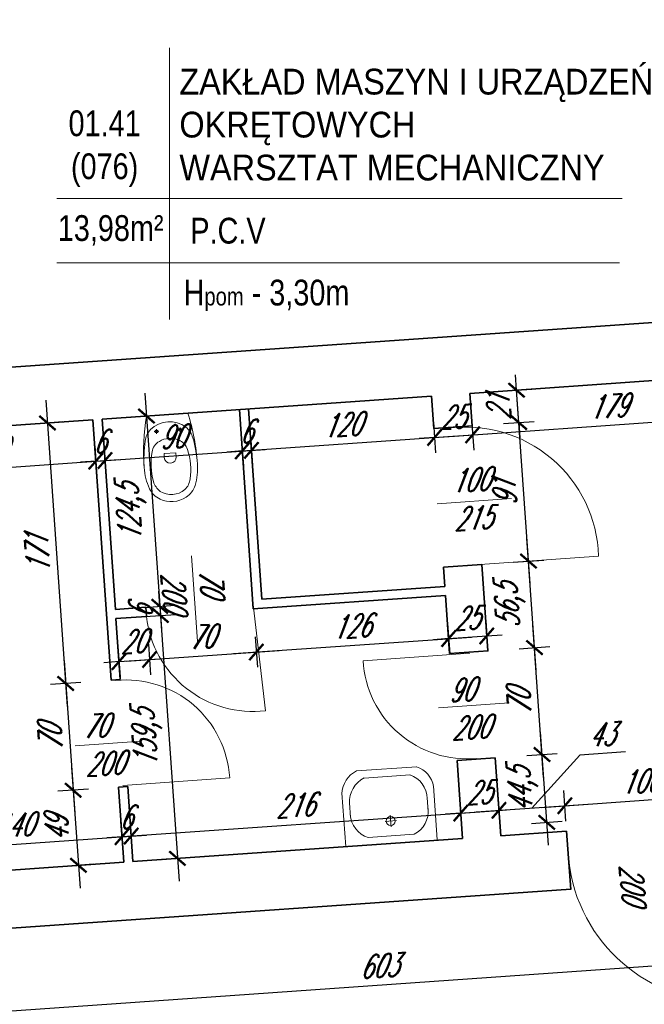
# Model space of a CAD drawing. Header units: millimetres. Extents: x 402 to 79005, y -7782 to 89952.
# Tile 202 of 256: x 22171 to 22580, y 37392 to 38036. Entities that reach past the tile are written whole.
import ezdxf

# ---------------------------------------------------------------- set-up
doc = ezdxf.new("R2010")
doc.units = ezdxf.units.MM
doc.header["$LTSCALE"] = 10
doc.layers.get('0').update_dxf_attribs({"lineweight": 0})
doc.layers.get('Defpoints').update_dxf_attribs({"color": 253})
for name, color, linetype, lineweight in [('01 parter - ściany', 253, 'Continuous', 35), ('03_drzwi', 253, 'Continuous', 15), ('05-01_wymiary', 253, 'Continuous', 5), ('07_wyposażenie', 253, 'Continuous', 5)]:
    doc.layers.add(name, color=color, linetype=linetype, lineweight=lineweight)
doc.layers.add('POWIERZCHNIE', color=253, linetype='Continuous')
doc.layers.get('POWIERZCHNIE').off()
doc.styles.add('ariel', font='ARIAL.TTF', dxfattribs={"width": 0.8})
doc.styles.add('ariel_wym', font='simplex.shx', dxfattribs={"width": 0.65, "oblique": 25})
doc.dimstyles.new('ariel 50', dxfattribs={"dimtxt": 15, "dimasz": 10, "dimexe": 10, "dimexo": 0, "dimgap": 5, "dimtad": 1, "dimdec": 1, "dimrnd": 0.5, "dimtxsty": 'ariel_wym', "dimblk": 'ARCHTICK', "dimcen": 2.5, "dimdle": 15, "dimazin": 0, "dimtfac": 1, "dimtdec": 1, "dimtix": 1, "dimtmove": 0, "dimatfit": 3, "dimldrblk": 'DOT', "dimfxl": 0, "dimarcsym": 0})
doc.dimstyles.new('ariel 50 wnętrze', dxfattribs={"dimtxt": 15, "dimasz": 10, "dimexe": 10, "dimexo": 0, "dimgap": 5, "dimtad": 1, "dimdec": 1, "dimrnd": 0.5, "dimtxsty": 'ariel_wym', "dimblk": 'ARCHTICK', "dimcen": 2.5, "dimdle": 15, "dimazin": 0, "dimtfac": 1, "dimtdec": 1, "dimtix": 1, "dimtmove": 0, "dimatfit": 3, "dimldrblk": 'DOT', "dimfxl": 0, "dimarcsym": 0})

# ---------------------------------------------------------------- blocks, each defined once
blk = doc.blocks.new('_ArchTick')
at = {"color": 0, "linetype": 'ByBlock', "const_width": 0.15}
blk.add_lwpolyline([(-0.5, -0.5), (0.5, 0.5)], dxfattribs=at)
blk = doc.blocks.new('*D84')
at = {"layer": '05-01_wymiary', "color": 0, "lineweight": -2}
for p, q in [((21457.46, 40095.08), (21766.67, 35673.22)), ((21498.41, 40082.9), (21448.53, 40079.41)), ((21805.52, 35690.97), (21755.65, 35687.48))]:
    blk.add_line(p, q, dxfattribs=at)
at = {"layer": 'Defpoints', "color": 0}
for p in [(21838.4, 40106.68), (22246.18, 35721.78), (21765.62, 35688.18)]:
    blk.add_point(p, dxfattribs=at)
at = {"layer": '05-01_wymiary', "color": 0, "lineweight": -2, "xscale": 10, "yscale": 10, "zscale": 10}
for p, rotation in [((21458.51, 40080.11), 94.00000000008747), ((21765.62, 35688.18), 274.0000000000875)]:
    blk.add_blockref('_ArchTick', p, dxfattribs=dict(at, rotation=rotation))
at = {"layer": '05-01_wymiary', "color": 0, "insert": (21598.17, 37883.17), "char_height": 15, "attachment_point": 5, "rotation": 94, "style": 'ariel_wym'}
blk.add_mtext('4402,5', dxfattribs=at)
blk = doc.blocks.new('_Dot')
at = {"color": 0, "linetype": 'ByBlock', "lineweight": -2}
blk.add_line((-0.5, 0), (-1, 0), dxfattribs=at)
at = {"color": 0, "linetype": 'ByBlock', "const_width": 0.5}
blk.add_lwpolyline([(-0.25, 0, 1), (0.25, 0, 1)], format="xyb", close=True, dxfattribs=at)
blk = doc.blocks.new('*D480')
at = {"layer": '05-01_wymiary', "color": 0, "lineweight": -2}
for p, q in [((22238.81, 37491.43), (22237.41, 37511.38)), ((22083.49, 37490.59), (22253.07, 37502.45)), ((22099.15, 37481.66), (22097.75, 37501.62))]:
    blk.add_line(p, q, dxfattribs=at)
at = {"layer": 'Defpoints', "color": 0}
for p in [(22238.11, 37501.41), (22239.27, 37484.79), (22099.61, 37475.02)]:
    blk.add_point(p, dxfattribs=at)
at = {"layer": '05-01_wymiary', "color": 0, "lineweight": -2, "xscale": 10, "yscale": 10, "zscale": 10}
for p, rotation in [((22238.11, 37501.41), 3.999999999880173), ((22098.45, 37491.64), 183.9999999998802)]:
    blk.add_blockref('_ArchTick', p, dxfattribs=dict(at, rotation=rotation))
at = {"layer": '05-01_wymiary', "color": 0, "insert": (22167.41, 37508.99), "char_height": 15, "attachment_point": 5, "rotation": 4, "style": 'ariel_wym'}
blk.add_mtext('140', dxfattribs=at)
blk = doc.blocks.new('*D481')
at = {"layer": '05-01_wymiary', "color": 0, "lineweight": -2}
for p, q in [((22244.79, 37491.85), (22243.4, 37511.8)), ((22238.81, 37491.43), (22237.41, 37511.38)), ((22238.11, 37501.41), (22228.13, 37500.71)), ((22238.11, 37501.41), (22244.1, 37501.83)), ((22244.1, 37501.83), (22254.07, 37502.52))]:
    blk.add_line(p, q, dxfattribs=at)
at = {"layer": 'Defpoints', "color": 0}
for p in [(22244.1, 37501.83), (22239.27, 37484.79), (22245.26, 37485.2)]:
    blk.add_point(p, dxfattribs=at)
at = {"layer": '05-01_wymiary', "color": 0, "lineweight": -2, "xscale": 10, "yscale": 10, "zscale": 10}
for p, rotation in [((22238.11, 37501.41), 3.99999999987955), ((22244.1, 37501.83), 183.9999999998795)]:
    blk.add_blockref('_ArchTick', p, dxfattribs=dict(at, rotation=rotation))
at = {"layer": '05-01_wymiary', "color": 0, "insert": (22240.23, 37514.09), "char_height": 15, "attachment_point": 5, "rotation": 4, "style": 'ariel_wym'}
blk.add_mtext('6', dxfattribs=at)
blk = doc.blocks.new('*D482')
at = {"layer": '05-01_wymiary', "color": 0, "lineweight": -2}
for p, q in [((22460.27, 37506.92), (22458.87, 37526.87)), ((22229.13, 37500.78), (22474.53, 37517.94)), ((22244.79, 37491.85), (22243.4, 37511.8))]:
    blk.add_line(p, q, dxfattribs=at)
at = {"layer": 'Defpoints', "color": 0}
for p in [(22459.57, 37516.89), (22460.73, 37500.27), (22245.26, 37485.2)]:
    blk.add_point(p, dxfattribs=at)
at = {"layer": '05-01_wymiary', "color": 0, "lineweight": -2, "xscale": 10, "yscale": 10, "zscale": 10}
for p, rotation in [((22459.57, 37516.89), 3.999999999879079), ((22244.1, 37501.83), 183.9999999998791)]:
    blk.add_blockref('_ArchTick', p, dxfattribs=dict(at, rotation=rotation))
at = {"layer": '05-01_wymiary', "color": 0, "insert": (22350.96, 37521.83), "char_height": 15, "attachment_point": 5, "rotation": 4, "style": 'ariel_wym'}
blk.add_mtext('216', dxfattribs=at)
blk = doc.blocks.new('*D483')
at = {"layer": '05-01_wymiary', "color": 0, "lineweight": -2}
for p, q in [((22460.27, 37506.92), (22458.87, 37526.87)), ((22485.21, 37508.66), (22483.81, 37528.61)), ((22459.57, 37516.89), (22484.51, 37518.64)), ((22484.51, 37518.64), (22494.48, 37519.33)), ((22459.57, 37516.89), (22449.59, 37516.19))]:
    blk.add_line(p, q, dxfattribs=at)
at = {"layer": 'Defpoints', "color": 0}
for p in [(22484.51, 37518.64), (22460.73, 37500.27), (22485.67, 37502.01)]:
    blk.add_point(p, dxfattribs=at)
at = {"layer": '05-01_wymiary', "color": 0, "lineweight": -2, "xscale": 10, "yscale": 10, "zscale": 10}
for p, rotation in [((22484.51, 37518.64), 183.999999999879), ((22459.57, 37516.89), 3.999999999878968)]:
    blk.add_blockref('_ArchTick', p, dxfattribs=dict(at, rotation=rotation))
at = {"layer": '05-01_wymiary', "color": 0, "insert": (22471.17, 37530.23), "char_height": 15, "attachment_point": 5, "rotation": 4, "style": 'ariel_wym'}
blk.add_mtext('25', dxfattribs=at)
blk = doc.blocks.new('*D484')
at = {"layer": '05-01_wymiary', "color": 0, "lineweight": -2}
for p, q in [((22567.23, 37556.89), (22537.32, 37554.8)), ((22537.32, 37554.8), (22506.05, 37520.14)), ((22528.3, 37511.67), (22526.9, 37531.63)), ((22485.21, 37508.66), (22483.81, 37528.61)), ((22469.54, 37517.59), (22542.56, 37522.7))]:
    blk.add_line(p, q, dxfattribs=at)
at = {"layer": 'Defpoints', "color": 0}
for p in [(22527.6, 37521.65), (22528.76, 37505.03), (22485.67, 37502.01)]:
    blk.add_point(p, dxfattribs=at)
at = {"layer": '05-01_wymiary', "color": 0, "lineweight": -2, "xscale": 10, "yscale": 10, "zscale": 10}
for p, rotation in [((22484.51, 37518.64), 183.9999999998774), ((22527.6, 37521.65), 3.999999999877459)]:
    blk.add_blockref('_ArchTick', p, dxfattribs=dict(at, rotation=rotation))
at = {"layer": '05-01_wymiary', "color": 0, "insert": (22551.41, 37568.31), "char_height": 15, "attachment_point": 5, "rotation": 4, "style": 'ariel_wym'}
blk.add_mtext('43', dxfattribs=at)
blk = doc.blocks.new('*D485')
at = {"layer": '05-01_wymiary', "color": 0, "lineweight": -2}
for p, q in [((22628.05, 37518.65), (22626.66, 37538.6)), ((22528.3, 37511.67), (22526.9, 37531.63)), ((22512.63, 37520.6), (22642.32, 37529.67))]:
    blk.add_line(p, q, dxfattribs=at)
at = {"layer": 'Defpoints', "color": 0}
for p in [(22627.35, 37528.63), (22628.52, 37512), (22528.76, 37505.03)]:
    blk.add_point(p, dxfattribs=at)
at = {"layer": '05-01_wymiary', "color": 0, "lineweight": -2, "xscale": 10, "yscale": 10, "zscale": 10}
for p, rotation in [((22627.35, 37528.63), 3.999999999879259), ((22527.6, 37521.65), 183.9999999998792)]:
    blk.add_blockref('_ArchTick', p, dxfattribs=dict(at, rotation=rotation))
at = {"layer": '05-01_wymiary', "color": 0, "insert": (22576.6, 37537.61), "char_height": 15, "attachment_point": 5, "rotation": 4, "style": 'ariel_wym'}
blk.add_mtext('100', dxfattribs=at)
blk = doc.blocks.new('*D517')
at = {"layer": '05-01_wymiary', "color": 0, "lineweight": -2}
for p, q in [((22188.3, 37786.97), (22202.3, 37586.67)), ((22199.32, 37772.7), (22179.37, 37771.3)), ((22211.23, 37602.33), (22191.28, 37600.94))]:
    blk.add_line(p, q, dxfattribs=at)
at = {"layer": 'Defpoints', "color": 0}
for p in [(22219.04, 37774.08), (22201.25, 37601.63), (22230.96, 37603.71)]:
    blk.add_point(p, dxfattribs=at)
at = {"layer": '05-01_wymiary', "color": 0, "lineweight": -2, "xscale": 10, "yscale": 10, "zscale": 10}
for p, rotation in [((22189.34, 37772), 94.00000000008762), ((22201.25, 37601.63), 274.0000000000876)]:
    blk.add_blockref('_ArchTick', p, dxfattribs=dict(at, rotation=rotation))
at = {"layer": '05-01_wymiary', "color": 0, "insert": (22182.83, 37685.95), "char_height": 15, "attachment_point": 5, "rotation": 94, "style": 'ariel_wym'}
blk.add_mtext('171', dxfattribs=at)
blk = doc.blocks.new('*D518')
at = {"layer": '05-01_wymiary', "color": 0, "lineweight": -2}
for p, q in [((22200.21, 37616.6), (22207.18, 37516.84)), ((22211.23, 37602.33), (22191.28, 37600.94)), ((22216.11, 37532.5), (22196.16, 37531.11))]:
    blk.add_line(p, q, dxfattribs=at)
at = {"layer": 'Defpoints', "color": 0}
for p in [(22230.96, 37603.71), (22206.14, 37531.8), (22235.84, 37533.88)]:
    blk.add_point(p, dxfattribs=at)
at = {"layer": '05-01_wymiary', "color": 0, "lineweight": -2, "xscale": 10, "yscale": 10, "zscale": 10}
for p, rotation in [((22201.25, 37601.63), 94.00000000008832), ((22206.14, 37531.8), 274.0000000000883)]:
    blk.add_blockref('_ArchTick', p, dxfattribs=dict(at, rotation=rotation))
at = {"layer": '05-01_wymiary', "color": 0, "insert": (22191.23, 37565.85), "char_height": 15, "attachment_point": 5, "rotation": 94, "style": 'ariel_wym'}
blk.add_mtext('70', dxfattribs=at)
blk = doc.blocks.new('*D519')
at = {"layer": '05-01_wymiary', "color": 0, "lineweight": -2}
for p, q in [((22205.09, 37546.77), (22210.62, 37467.74)), ((22216.11, 37532.5), (22196.16, 37531.11)), ((22219.55, 37483.41), (22199.6, 37482.01))]:
    blk.add_line(p, q, dxfattribs=at)
at = {"layer": 'Defpoints', "color": 0}
for p in [(22235.84, 37533.88), (22209.57, 37482.71), (22239.27, 37484.79)]:
    blk.add_point(p, dxfattribs=at)
at = {"layer": '05-01_wymiary', "color": 0, "lineweight": -2, "xscale": 10, "yscale": 10, "zscale": 10}
for p, rotation in [((22206.14, 37531.8), 94.00000000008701), ((22209.57, 37482.71), 274.000000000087)]:
    blk.add_blockref('_ArchTick', p, dxfattribs=dict(at, rotation=rotation))
at = {"layer": '05-01_wymiary', "color": 0, "insert": (22195.38, 37506.38), "char_height": 15, "attachment_point": 5, "rotation": 94, "style": 'ariel_wym'}
blk.add_mtext('49', dxfattribs=at)
blk = doc.blocks.new('*D520')
at = {"layer": '05-01_wymiary', "color": 0, "lineweight": -2}
for p, q in [((22253.02, 37791.49), (22263.81, 37637.13)), ((22244.09, 37775.83), (22264.04, 37777.23)), ((22252.79, 37651.39), (22272.74, 37652.79))]:
    blk.add_line(p, q, dxfattribs=at)
at = {"layer": 'Defpoints', "color": 0}
for p in [(22225.03, 37774.5), (22233.73, 37650.06), (22262.77, 37652.09)]:
    blk.add_point(p, dxfattribs=at)
at = {"layer": '05-01_wymiary', "color": 0, "lineweight": -2, "xscale": 10, "yscale": 10, "zscale": 10}
for p, rotation in [((22254.06, 37776.53), 94.00000000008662), ((22262.77, 37652.09), 274.0000000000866)]:
    blk.add_blockref('_ArchTick', p, dxfattribs=dict(at, rotation=rotation))
at = {"layer": '05-01_wymiary', "color": 0, "insert": (22244.52, 37713.34), "char_height": 15, "attachment_point": 5, "rotation": 94, "style": 'ariel_wym'}
blk.add_mtext('124,5', dxfattribs=at)
blk = doc.blocks.new('*D521')
at = {"layer": '05-01_wymiary', "color": 0, "lineweight": -2}
for p, q in [((22262.77, 37652.09), (22262.07, 37662.06)), ((22252.79, 37651.39), (22272.74, 37652.79)), ((22253.21, 37645.41), (22273.16, 37646.8)), ((22262.77, 37652.09), (22263.18, 37646.1)), ((22263.18, 37646.1), (22263.88, 37636.13))]:
    blk.add_line(p, q, dxfattribs=at)
at = {"layer": 'Defpoints', "color": 0}
for p in [(22233.73, 37650.06), (22234.15, 37644.07), (22263.18, 37646.1)]:
    blk.add_point(p, dxfattribs=at)
at = {"layer": '05-01_wymiary', "color": 0, "lineweight": -2, "xscale": 10, "yscale": 10, "zscale": 10}
for p, rotation in [((22262.77, 37652.09), 274.0000000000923), ((22263.18, 37646.1), 94.00000000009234)]:
    blk.add_blockref('_ArchTick', p, dxfattribs=dict(at, rotation=rotation))
at = {"layer": '05-01_wymiary', "color": 0, "insert": (22250.5, 37648.22), "char_height": 15, "attachment_point": 5, "rotation": 94, "style": 'ariel_wym'}
blk.add_mtext('6', dxfattribs=at)
blk = doc.blocks.new('*D522')
at = {"layer": '05-01_wymiary', "color": 0, "lineweight": -2}
for p, q in [((22262.14, 37661.07), (22275.34, 37472.27)), ((22253.21, 37645.41), (22273.16, 37646.8)), ((22264.32, 37486.54), (22284.27, 37487.93))]:
    blk.add_line(p, q, dxfattribs=at)
at = {"layer": 'Defpoints', "color": 0}
for p in [(22234.15, 37644.07), (22274.29, 37487.23), (22245.26, 37485.2)]:
    blk.add_point(p, dxfattribs=at)
at = {"layer": '05-01_wymiary', "color": 0, "lineweight": -2, "xscale": 10, "yscale": 10, "zscale": 10}
for p, rotation in [((22263.18, 37646.1), 94.0000000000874), ((22274.29, 37487.23), 274.0000000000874)]:
    blk.add_blockref('_ArchTick', p, dxfattribs=dict(at, rotation=rotation))
at = {"layer": '05-01_wymiary', "color": 0, "insert": (22254.84, 37565.7), "char_height": 15, "attachment_point": 5, "rotation": 94, "style": 'ariel_wym'}
blk.add_mtext('159,5', dxfattribs=at)
blk = doc.blocks.new('*D523')
at = {"layer": '05-01_wymiary', "color": 0, "lineweight": -2}
for p, q in [((22235.42, 37625.87), (22236.82, 37605.92)), ((22255.37, 37627.27), (22256.77, 37607.32)), ((22236.12, 37615.9), (22226.14, 37615.2)), ((22236.12, 37615.9), (22256.07, 37617.29)), ((22256.07, 37617.29), (22266.05, 37617.99))]:
    blk.add_line(p, q, dxfattribs=at)
at = {"layer": 'Defpoints', "color": 0}
for p in [(22234.15, 37644.07), (22254.1, 37645.47), (22256.07, 37617.29)]:
    blk.add_point(p, dxfattribs=at)
at = {"layer": '05-01_wymiary', "color": 0, "lineweight": -2, "xscale": 10, "yscale": 10, "zscale": 10}
for p, rotation in [((22236.12, 37615.9), 3.999999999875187), ((22256.07, 37617.29), 183.9999999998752)]:
    blk.add_blockref('_ArchTick', p, dxfattribs=dict(at, rotation=rotation))
at = {"layer": '05-01_wymiary', "color": 0, "insert": (22245.22, 37629.06), "char_height": 15, "attachment_point": 5, "rotation": 4, "style": 'ariel_wym'}
blk.add_mtext('20', dxfattribs=at)
blk = doc.blocks.new('*D524')
at = {"layer": '05-01_wymiary', "color": 0, "lineweight": -2}
for p, q in [((22325.2, 37632.15), (22326.6, 37612.2)), ((22241.11, 37616.25), (22340.86, 37623.22)), ((22255.37, 37627.27), (22256.77, 37607.32))]:
    blk.add_line(p, q, dxfattribs=at)
at = {"layer": 'Defpoints', "color": 0}
for p in [(22323.93, 37650.35), (22254.1, 37645.47), (22325.9, 37622.18)]:
    blk.add_point(p, dxfattribs=at)
at = {"layer": '05-01_wymiary', "color": 0, "lineweight": -2, "xscale": 10, "yscale": 10, "zscale": 10}
for p, rotation in [((22325.9, 37622.18), 3.999999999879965), ((22256.07, 37617.29), 183.9999999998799)]:
    blk.add_blockref('_ArchTick', p, dxfattribs=dict(at, rotation=rotation))
at = {"layer": '05-01_wymiary', "color": 0, "insert": (22290.11, 37632.2), "char_height": 15, "attachment_point": 5, "rotation": 4, "style": 'ariel_wym'}
blk.add_mtext('70', dxfattribs=at)
blk = doc.blocks.new('*D525')
at = {"layer": '05-01_wymiary', "color": 0, "lineweight": -2}
for p, q in [((22450.89, 37640.94), (22452.29, 37620.99)), ((22310.94, 37621.13), (22466.56, 37632.01)), ((22325.2, 37632.15), (22326.6, 37612.2))]:
    blk.add_line(p, q, dxfattribs=at)
at = {"layer": 'Defpoints', "color": 0}
for p in [(22449.62, 37659.14), (22323.93, 37650.35), (22451.59, 37630.97)]:
    blk.add_point(p, dxfattribs=at)
at = {"layer": '05-01_wymiary', "color": 0, "lineweight": -2, "xscale": 10, "yscale": 10, "zscale": 10}
for p, rotation in [((22451.59, 37630.97), 3.999999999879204), ((22325.9, 37622.18), 183.9999999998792)]:
    blk.add_blockref('_ArchTick', p, dxfattribs=dict(at, rotation=rotation))
at = {"layer": '05-01_wymiary', "color": 0, "insert": (22387.87, 37639.04), "char_height": 15, "attachment_point": 5, "rotation": 4, "style": 'ariel_wym'}
blk.add_mtext('126', dxfattribs=at)
blk = doc.blocks.new('*D526')
at = {"layer": '05-01_wymiary', "color": 0, "lineweight": -2}
for p, q in [((22450.89, 37640.94), (22452.29, 37620.99)), ((22475.83, 37642.68), (22477.23, 37622.73)), ((22451.59, 37630.97), (22441.62, 37630.27)), ((22451.59, 37630.97), (22476.53, 37632.71)), ((22476.53, 37632.71), (22486.51, 37633.41))]:
    blk.add_line(p, q, dxfattribs=at)
at = {"layer": 'Defpoints', "color": 0}
for p in [(22474.56, 37660.88), (22449.62, 37659.14), (22476.53, 37632.71)]:
    blk.add_point(p, dxfattribs=at)
at = {"layer": '05-01_wymiary', "color": 0, "lineweight": -2, "xscale": 10, "yscale": 10, "zscale": 10}
for p, rotation in [((22451.59, 37630.97), 3.999999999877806), ((22476.53, 37632.71), 183.9999999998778)]:
    blk.add_blockref('_ArchTick', p, dxfattribs=dict(at, rotation=rotation))
at = {"layer": '05-01_wymiary', "color": 0, "insert": (22463.19, 37644.31), "char_height": 15, "attachment_point": 5, "rotation": 4, "style": 'ariel_wym'}
blk.add_mtext('25', dxfattribs=at)
blk = doc.blocks.new('*D527')
at = {"layer": '05-01_wymiary', "color": 0, "lineweight": -2}
for p, q in [((22516.81, 37495.83), (22511.62, 37570.1)), ((22502.69, 37554.44), (22522.64, 37555.83)), ((22505.79, 37510.1), (22525.74, 37511.5))]:
    blk.add_line(p, q, dxfattribs=at)
at = {"layer": 'Defpoints', "color": 0}
for p in [(22482.11, 37553), (22512.66, 37555.13), (22485.21, 37508.66)]:
    blk.add_point(p, dxfattribs=at)
at = {"layer": '05-01_wymiary', "color": 0, "lineweight": -2, "xscale": 10, "yscale": 10, "zscale": 10}
for p, rotation in [((22512.66, 37555.13), 94.00000000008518), ((22515.76, 37510.8), 274.0000000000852)]:
    blk.add_blockref('_ArchTick', p, dxfattribs=dict(at, rotation=rotation))
at = {"layer": '05-01_wymiary', "color": 0, "insert": (22500.32, 37531.99), "char_height": 15, "attachment_point": 5, "rotation": 94, "style": 'ariel_wym'}
blk.add_mtext('44,5', dxfattribs=at)
blk = doc.blocks.new('*D528')
at = {"layer": '05-01_wymiary', "color": 0, "lineweight": -2}
for p, q in [((22513.71, 37540.17), (22506.73, 37640.06)), ((22497.8, 37624.39), (22517.75, 37625.79)), ((22502.69, 37554.44), (22522.64, 37555.83))]:
    blk.add_line(p, q, dxfattribs=at)
at = {"layer": 'Defpoints', "color": 0}
for p in [(22477.41, 37622.97), (22507.77, 37625.09), (22482.11, 37553)]:
    blk.add_point(p, dxfattribs=at)
at = {"layer": '05-01_wymiary', "color": 0, "lineweight": -2, "xscale": 10, "yscale": 10, "zscale": 10}
for p, rotation in [((22507.77, 37625.09), 94.00000000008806), ((22512.66, 37555.13), 274.0000000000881)]:
    blk.add_blockref('_ArchTick', p, dxfattribs=dict(at, rotation=rotation))
at = {"layer": '05-01_wymiary', "color": 0, "insert": (22497.75, 37589.24), "char_height": 15, "attachment_point": 5, "rotation": 94, "style": 'ariel_wym'}
blk.add_mtext('70', dxfattribs=at)
blk = doc.blocks.new('*D529')
at = {"layer": '05-01_wymiary', "color": 0, "lineweight": -2}
for p, q in [((22508.82, 37610.13), (22502.77, 37696.64)), ((22493.84, 37680.98), (22513.79, 37682.37)), ((22497.8, 37624.39), (22517.75, 37625.79))]:
    blk.add_line(p, q, dxfattribs=at)
at = {"layer": 'Defpoints', "color": 0}
for p in [(22473.26, 37679.54), (22503.81, 37681.68), (22477.41, 37622.97)]:
    blk.add_point(p, dxfattribs=at)
at = {"layer": '05-01_wymiary', "color": 0, "lineweight": -2, "xscale": 10, "yscale": 10, "zscale": 10}
for p, rotation in [((22503.81, 37681.68), 94.0000000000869), ((22507.77, 37625.09), 274.0000000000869)]:
    blk.add_blockref('_ArchTick', p, dxfattribs=dict(at, rotation=rotation))
at = {"layer": '05-01_wymiary', "color": 0, "insert": (22491.9, 37652.41), "char_height": 15, "attachment_point": 5, "rotation": 94, "style": 'ariel_wym'}
blk.add_mtext('56,5', dxfattribs=at)
blk = doc.blocks.new('*D530')
at = {"layer": '05-01_wymiary', "color": 0, "lineweight": -2}
for p, q in [((22504.86, 37666.71), (22496.43, 37787.26)), ((22487.5, 37771.6), (22507.45, 37773)), ((22493.84, 37680.98), (22513.79, 37682.37))]:
    blk.add_line(p, q, dxfattribs=at)
at = {"layer": 'Defpoints', "color": 0}
for p in [(22466.92, 37770.16), (22497.48, 37772.3), (22473.26, 37679.54)]:
    blk.add_point(p, dxfattribs=at)
at = {"layer": '05-01_wymiary', "color": 0, "lineweight": -2, "xscale": 10, "yscale": 10, "zscale": 10}
for p, rotation in [((22497.48, 37772.3), 94.00000000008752), ((22503.81, 37681.68), 274.0000000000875)]:
    blk.add_blockref('_ArchTick', p, dxfattribs=dict(at, rotation=rotation))
at = {"layer": '05-01_wymiary', "color": 0, "insert": (22488.18, 37726.12), "char_height": 15, "attachment_point": 5, "rotation": 94, "style": 'ariel_wym'}
blk.add_mtext('91', dxfattribs=at)
blk = doc.blocks.new('*D531')
at = {"layer": '05-01_wymiary', "color": 0, "lineweight": -2}
for p, q in [((22496, 37793.45), (22495.3, 37803.42)), ((22486.02, 37792.75), (22505.97, 37794.14)), ((22497.48, 37772.3), (22496, 37793.45)), ((22487.5, 37771.6), (22507.45, 37773)), ((22497.48, 37772.3), (22498.18, 37762.33))]:
    blk.add_line(p, q, dxfattribs=at)
at = {"layer": 'Defpoints', "color": 0}
for p in [(22465.44, 37791.31), (22496, 37793.45), (22466.92, 37770.16)]:
    blk.add_point(p, dxfattribs=at)
at = {"layer": '05-01_wymiary', "color": 0, "lineweight": -2, "xscale": 10, "yscale": 10, "zscale": 10}
for p, rotation in [((22496, 37793.45), 274.0000000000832), ((22497.48, 37772.3), 94.00000000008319)]:
    blk.add_blockref('_ArchTick', p, dxfattribs=dict(at, rotation=rotation))
at = {"layer": '05-01_wymiary', "color": 0, "insert": (22484.27, 37782), "char_height": 15, "attachment_point": 5, "rotation": 94, "style": 'ariel_wym'}
blk.add_mtext('21', dxfattribs=at)
blk = doc.blocks.new('*D532')
at = {"layer": '05-01_wymiary', "color": 0, "lineweight": -2}
for p, q in [((22220.24, 37756.98), (22221.63, 37737.03)), ((22066.31, 37736.2), (22235.9, 37748.06)), ((22080.58, 37747.22), (22081.97, 37727.27))]:
    blk.add_line(p, q, dxfattribs=at)
at = {"layer": 'Defpoints', "color": 0}
for p in [(22219.04, 37774.08), (22079.38, 37764.31), (22220.94, 37747.01)]:
    blk.add_point(p, dxfattribs=at)
at = {"layer": '05-01_wymiary', "color": 0, "lineweight": -2, "xscale": 10, "yscale": 10, "zscale": 10}
for p, rotation in [((22220.94, 37747.01), 3.999999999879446), ((22081.28, 37737.24), 183.9999999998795)]:
    blk.add_blockref('_ArchTick', p, dxfattribs=dict(at, rotation=rotation))
at = {"layer": '05-01_wymiary', "color": 0, "insert": (22150.23, 37754.6), "char_height": 15, "attachment_point": 5, "rotation": 4, "style": 'ariel_wym'}
blk.add_mtext('140', dxfattribs=at)
blk = doc.blocks.new('*D533')
at = {"layer": '05-01_wymiary', "color": 0, "lineweight": -2}
for p, q in [((22220.24, 37756.98), (22221.63, 37737.03)), ((22226.22, 37757.4), (22227.62, 37737.45)), ((22220.94, 37747.01), (22210.96, 37746.31)), ((22220.94, 37747.01), (22226.92, 37747.43)), ((22226.92, 37747.43), (22236.9, 37748.12))]:
    blk.add_line(p, q, dxfattribs=at)
at = {"layer": 'Defpoints', "color": 0}
for p in [(22219.04, 37774.08), (22225.03, 37774.5), (22226.92, 37747.43)]:
    blk.add_point(p, dxfattribs=at)
at = {"layer": '05-01_wymiary', "color": 0, "lineweight": -2, "xscale": 10, "yscale": 10, "zscale": 10}
for p, rotation in [((22220.94, 37747.01), 3.999999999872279), ((22226.92, 37747.43), 183.9999999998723)]:
    blk.add_blockref('_ArchTick', p, dxfattribs=dict(at, rotation=rotation))
at = {"layer": '05-01_wymiary', "color": 0, "insert": (22223.06, 37759.69), "char_height": 15, "attachment_point": 5, "rotation": 4, "style": 'ariel_wym'}
blk.add_mtext('6', dxfattribs=at)
blk = doc.blocks.new('*D534')
at = {"layer": '05-01_wymiary', "color": 0, "lineweight": -2}
for p, q in [((22316, 37763.68), (22317.4, 37743.73)), ((22226.22, 37757.4), (22227.62, 37737.45)), ((22211.96, 37746.38), (22331.67, 37754.75))]:
    blk.add_line(p, q, dxfattribs=at)
at = {"layer": 'Defpoints', "color": 0}
for p in [(22314.81, 37780.78), (22225.03, 37774.5), (22316.7, 37753.71)]:
    blk.add_point(p, dxfattribs=at)
at = {"layer": '05-01_wymiary', "color": 0, "lineweight": -2, "xscale": 10, "yscale": 10, "zscale": 10}
for p, rotation in [((22316.7, 37753.71), 3.999999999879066), ((22226.92, 37747.43), 183.9999999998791)]:
    blk.add_blockref('_ArchTick', p, dxfattribs=dict(at, rotation=rotation))
at = {"layer": '05-01_wymiary', "color": 0, "insert": (22270.94, 37763.04), "char_height": 15, "attachment_point": 5, "rotation": 4, "style": 'ariel_wym'}
blk.add_mtext('90', dxfattribs=at)
blk = doc.blocks.new('*D535')
at = {"layer": '05-01_wymiary', "color": 0, "lineweight": -2}
for p, q in [((22316, 37763.68), (22317.4, 37743.73)), ((22321.99, 37764.1), (22323.38, 37744.15)), ((22316.7, 37753.71), (22306.73, 37753.01)), ((22316.7, 37753.71), (22322.69, 37754.12)), ((22322.69, 37754.12), (22332.66, 37754.82))]:
    blk.add_line(p, q, dxfattribs=at)
at = {"layer": 'Defpoints', "color": 0}
for p in [(22314.81, 37780.78), (22320.79, 37781.19), (22322.69, 37754.12)]:
    blk.add_point(p, dxfattribs=at)
at = {"layer": '05-01_wymiary', "color": 0, "lineweight": -2, "xscale": 10, "yscale": 10, "zscale": 10}
for p, rotation in [((22316.7, 37753.71), 3.999999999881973), ((22322.69, 37754.12), 183.999999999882)]:
    blk.add_blockref('_ArchTick', p, dxfattribs=dict(at, rotation=rotation))
at = {"layer": '05-01_wymiary', "color": 0, "insert": (22318.82, 37766.38), "char_height": 15, "attachment_point": 5, "rotation": 4, "style": 'ariel_wym'}
blk.add_mtext('6', dxfattribs=at)
blk = doc.blocks.new('*D536')
at = {"layer": '05-01_wymiary', "color": 0, "lineweight": -2}
for p, q in [((22441.7, 37772.47), (22443.09, 37752.52)), ((22307.72, 37753.08), (22457.36, 37763.54)), ((22321.99, 37764.1), (22323.38, 37744.15))]:
    blk.add_line(p, q, dxfattribs=at)
at = {"layer": 'Defpoints', "color": 0}
for p in [(22440.5, 37789.56), (22320.79, 37781.19), (22442.39, 37762.49)]:
    blk.add_point(p, dxfattribs=at)
at = {"layer": '05-01_wymiary', "color": 0, "lineweight": -2, "xscale": 10, "yscale": 10, "zscale": 10}
for p, rotation in [((22442.39, 37762.49), 3.999999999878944), ((22322.69, 37754.12), 183.999999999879)]:
    blk.add_blockref('_ArchTick', p, dxfattribs=dict(at, rotation=rotation))
at = {"layer": '05-01_wymiary', "color": 0, "insert": (22381.67, 37770.78), "char_height": 15, "attachment_point": 5, "rotation": 4, "style": 'ariel_wym'}
blk.add_mtext('120', dxfattribs=at)
blk = doc.blocks.new('*D537')
at = {"layer": '05-01_wymiary', "color": 0, "lineweight": -2}
for p, q in [((22441.7, 37772.47), (22443.09, 37752.52)), ((22466.64, 37774.21), (22468.03, 37754.26)), ((22442.39, 37762.49), (22467.33, 37764.24)), ((22467.33, 37764.24), (22477.31, 37764.94)), ((22442.39, 37762.49), (22432.42, 37761.8))]:
    blk.add_line(p, q, dxfattribs=at)
at = {"layer": 'Defpoints', "color": 0}
for p in [(22440.5, 37789.56), (22465.44, 37791.31), (22467.33, 37764.24)]:
    blk.add_point(p, dxfattribs=at)
at = {"layer": '05-01_wymiary', "color": 0, "lineweight": -2, "xscale": 10, "yscale": 10, "zscale": 10}
for p, rotation in [((22467.33, 37764.24), 183.999999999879), ((22442.39, 37762.49), 3.999999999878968)]:
    blk.add_blockref('_ArchTick', p, dxfattribs=dict(at, rotation=rotation))
at = {"layer": '05-01_wymiary', "color": 0, "insert": (22453.99, 37775.84), "char_height": 15, "attachment_point": 5, "rotation": 4, "style": 'ariel_wym'}
blk.add_mtext('25', dxfattribs=at)
blk = doc.blocks.new('*D538')
at = {"layer": '05-01_wymiary', "color": 0, "lineweight": -2}
for p, q in [((22645.2, 37786.7), (22646.6, 37766.75)), ((22452.37, 37763.19), (22660.86, 37777.77)), ((22466.64, 37774.21), (22468.03, 37754.26))]:
    blk.add_line(p, q, dxfattribs=at)
at = {"layer": 'Defpoints', "color": 0}
for p in [(22644, 37803.79), (22465.44, 37791.31), (22645.9, 37776.73)]:
    blk.add_point(p, dxfattribs=at)
at = {"layer": '05-01_wymiary', "color": 0, "lineweight": -2, "xscale": 10, "yscale": 10, "zscale": 10}
for p, rotation in [((22645.9, 37776.73), 3.9999999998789), ((22467.33, 37764.24), 183.9999999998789)]:
    blk.add_blockref('_ArchTick', p, dxfattribs=dict(at, rotation=rotation))
at = {"layer": '05-01_wymiary', "color": 0, "insert": (22555.74, 37782.95), "char_height": 15, "attachment_point": 5, "rotation": 4, "style": 'ariel_wym'}
blk.add_mtext('179', dxfattribs=at)
blk = doc.blocks.new('*D539')
at = {"layer": '05-01_wymiary', "color": 0, "lineweight": -2}
for p, q in [((22706.85, 37435.47), (22708.25, 37415.52)), ((22091.05, 37382.38), (22722.51, 37426.54)), ((22105.32, 37393.41), (22106.72, 37373.45))]:
    blk.add_line(p, q, dxfattribs=at)
at = {"layer": 'Defpoints', "color": 0}
for p in [(22703.79, 37479.17), (22102.26, 37437.11), (22707.55, 37425.49)]:
    blk.add_point(p, dxfattribs=at)
at = {"layer": '05-01_wymiary', "color": 0, "lineweight": -2, "xscale": 10, "yscale": 10, "zscale": 10}
for p, rotation in [((22707.55, 37425.49), 3.999999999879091), ((22106.02, 37383.43), 183.9999999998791)]:
    blk.add_blockref('_ArchTick', p, dxfattribs=dict(at, rotation=rotation))
at = {"layer": '05-01_wymiary', "color": 0, "insert": (22405.91, 37416.93), "char_height": 15, "attachment_point": 5, "rotation": 4, "style": 'ariel_wym'}
blk.add_mtext('603', dxfattribs=at)
blk = doc.blocks.new('UMYWALKA')
at = {"layer": '07_wyposażenie', "ltscale": 2}
for p, q in [((-0.19, 59.93), (-0.22, 0.02)), ((-0.13, 60), (34.72, 60.01)), ((28.13, 55.46), (18.63, 55.46)), ((48.67, 49.42), (48.69, 10.07)), ((4.7, 14.78), (4.69, 44.84)), ((43.69, 14.79), (43.68, 44.86)), ((14.42, 25.71), (14.42, 33.21)), ((10.67, 29.46), (18.17, 29.46)), ((35.41, 0.02), (0, 0)), ((28.16, 4.58), (18.65, 4.58))]:
    blk.add_line(p, q, dxfattribs=at)
blk.add_circle((14.42, 29.46), 3, dxfattribs=at)
for centre, radius, start, end in [((32.99, 43.23), 16.85, 21.56089, 85.17223), ((20.43, 38.66), 16.91, 89.66632, 158.55775), ((27.95, 38.52), 16.94, 21.6503, 90.35723), ((20.25, 21.5), 16.94, 203.3871, 272.09403), ((28.15, 21.51), 16.94, 267.95655, 336.66348), ((33.24, 16.72), 16.82, 276.00329, 336.78825)]:
    blk.add_arc(centre, radius, start, end, dxfattribs=at)
blk = doc.blocks.new('kibelek')
at = {"layer": '07_wyposażenie', "ltscale": 2}
for p, q in [((0.01, 27.2), (0, 0)), ((11.96, 21.35), (9.06, 21.35)), ((10.51, 22.8), (10.51, 19.9)), ((10.52, 4.4), (10.52, 7.3)), ((11.97, 5.85), (9.07, 5.85))]:
    blk.add_line(p, q, dxfattribs=at)
for points in [[(47.56, 28.54, 0.091012), (33.49, 31.11, 0.04468), (16.31, 29.25, 0.150678), (9.06, 25.23, 0.380316), (9.07, 1.98, 0.150678), (16.32, -2.04, 0.04468), (33.51, -3.89, 0.091012), (47.57, -1.3, 0.171854), (54.81, 5.08, 0.258868), (54.8, 22.16, 0.171854)], [(17.1, 7.27, 0.228329), (23.66, 2.01, 0.112012), (43.07, 1.6, 0.161795), (49.76, 5.51, 0.320353), (49.76, 21.72, 0.161795), (43.06, 25.62, 0.112012), (23.65, 25.2, 0.228329), (17.1, 19.94, 0.236897)]]:
    blk.add_lwpolyline(points, format="xyb", close=True, dxfattribs=at)
blk.add_lwpolyline([(27.97, 9.75), (25.32, 9.75), (25.32, 17.54), (27.97, 17.54, -1), (27.97, 9.75, -1)], format="xyb", dxfattribs=at)
for centre in [(10.51, 21.35), (10.52, 5.85)]:
    blk.add_circle(centre, 1, dxfattribs=at)
for centre, start, end in [((33.54, -114.6), 90.01927, 103.30526), ((33.46, 141.82), 256.73328, 270.01927)]:
    blk.add_arc(centre, 145.71, start, end, dxfattribs=at)

msp = doc.modelspace()

# ---------------------------------------------------------------- linework, layer by layer
at = {"layer": '01 parter - ściany'}
for p, q in [((22076.733, 37802.22), (22678.264, 37844.283)), ((22465.441, 37791.309), (22644.005, 37803.795)), ((22225.028, 37774.497), (22440.502, 37789.565)), ((22441.98, 37768.42), (22440.502, 37789.565)), ((22466.921, 37770.149), (22465.441, 37791.309)), ((22323.929, 37650.351), (22314.809, 37780.775)), ((22329.496, 37656.755), (22320.794, 37781.194)), ((22079.384, 37764.313), (22219.043, 37774.079)), ((22230.956, 37603.711), (22219.043, 37774.079)), ((22233.73, 37650.058), (22225.028, 37774.497)), ((22441.98, 37768.42), (22466.919, 37770.164)), ((22448.317, 37677.796), (22473.257, 37679.539)), ((22477.213, 37622.955), (22473.257, 37679.539)), ((22449.203, 37665.126), (22448.317, 37677.796)), ((22329.496, 37656.755), (22449.203, 37665.126)), ((22323.929, 37650.351), (22449.622, 37659.14)), ((22452.274, 37621.212), (22449.622, 37659.14)), ((22233.73, 37650.058), (22253.681, 37651.453)), ((22253.681, 37651.453), (22254.099, 37645.468)), ((22234.148, 37644.073), (22254.099, 37645.468)), ((22236.941, 37604.13), (22234.148, 37644.073)), ((22452.274, 37621.212), (22477.406, 37622.969)), ((22236.941, 37604.13), (22230.956, 37603.711)), ((22457.166, 37551.254), (22482.105, 37552.998)), ((22460.731, 37500.271), (22457.166, 37551.254)), ((22485.67, 37502.015), (22482.105, 37552.998)), ((22241.824, 37534.3), (22235.839, 37533.882)), ((22239.272, 37484.785), (22235.839, 37533.882)), ((22245.257, 37485.204), (22241.824, 37534.3)), ((22485.67, 37502.015), (22528.76, 37505.028)), ((22531.423, 37466.944), (22528.76, 37505.028)), ((22245.257, 37485.204), (22460.731, 37500.271)), ((22099.613, 37475.019), (22239.272, 37484.785)), ((22102.264, 37437.112), (22531.411, 37467.121)), ((22102.264, 37437.112), (22531.411, 37467.121))]:
    msp.add_line(p, q, dxfattribs=at)
at = {"layer": '03_drzwi'}
for p, q in [((22269.101, 38017.275), (22269.101, 37839.689)), ((22195.48, 37918.725), (22565.148, 37918.725)), ((22195.48, 37876.708), (22563.353, 37876.708)), ((22444.076, 37719.161), (22492.8, 37722.568)), ((22283.502, 37685.021), (22287.412, 37629.112)), ((22549.596, 37684.981), (22459.823, 37678.6)), ((22331.983, 37583.775), (22323.724, 37653.287)), ((22395.689, 37616.537), (22465.52, 37621.396)), ((22445.092, 37585.645), (22491.152, 37588.866)), ((22207.351, 37560.879), (22250.521, 37563.897)), ((22308.467, 37539.932), (22238.652, 37534.848))]:
    msp.add_line(p, q, dxfattribs=at)
for centre, radius, start, end in [((22462.668, 37682.372), 86.968, 1.719283, 97.852823), ((22323.618, 37653.224), 69.95, 186.36592, 276.867391), ((22463.59, 37620.35), 68.008, 183.214035, 275.336425), ((22240.579, 37535.901), 68.008, 3.397964, 95.520354), ((22633.749, 37497.46), 104.291, 186.316601, 271.822554)]:
    msp.add_arc(centre, radius, start, end, dxfattribs=at)

# ---------------------------------------------------------------- block references
at = {"layer": 'POWIERZCHNIE'}
for name, p, rotation in [('kibelek', (22254.063, 37776.537), 273.9999999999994), ('UMYWALKA', (22444.146, 37499.33), 93.97828246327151)]:
    msp.add_blockref(name, p, dxfattribs=dict(at, rotation=rotation))

# ---------------------------------------------------------------- texts
at = {"layer": '03_drzwi', "style": 'ariel'}
for s, insert, char_height, width, attachment_point in [('\\W0.9;{\\fArial|b0|i0|c238|p34;ZAKŁAD MASZYN I URZĄDZEŃ OKRĘTOWYCH \\PWARSZTAT MECHANICZNY}', (22275.589, 37967.025), 16.86485, 337.5404, 4), ('{\\fArial|b0|i0|c238|p34;01.41\\P(076)}', (22226.701, 37951.415), 16.86485, 78.4171, 5), ('{\\fArial|b0|i0|c238|p34;13,98m²}', (22230.659, 37897.914), 16.86485, 78.4171, 5), ('P.C.V', (22282.734, 37897.651), 16.8648, 232.4081, 4), ('{\\fArial|b0|i0|c238|p34; H\\H0.7x;pom\\H1.429x; - 3,30m}', (22273.083, 37855.501), 16.86485, 232.4081, 4)]:
    msp.add_mtext(s, dxfattribs=dict(at, insert=insert, char_height=char_height, width=width, attachment_point=attachment_point))
at = {"layer": '03_drzwi', "char_height": 15, "width": 160.59049, "attachment_point": 1, "style": 'ariel_wym'}
for s, insert, rotation in [('100\\P215', (22452.624, 37741.361), 4), ('70\\P200', (22303.398, 37676.989), 275.174613), ('90\\P200', (22451.026, 37604.409), 4), ('70\\P200', (22211.743, 37580.728), 4), ('90\\P200', (22603.021, 37486.198), 275.174613)]:
    msp.add_mtext(s, dxfattribs=dict(at, insert=insert, rotation=rotation))

# ---------------------------------------------------------------- dimensions: what is measured, and where the dimension line sits
at = {"layer": '05-01_wymiary'}
for base, p1, p2, angle, dimstyle, picture, middle in [((21765.622, 35688.18), (21838.402, 40106.677), (22246.181, 35721.784), 94, 'ariel 50', '*D84', (21598.171, 37883.175)), ((22262.765, 37652.089), (22225.028, 37774.497), (22233.73, 37650.058), 94, 'ariel 50 wnętrze', '*D520', (22244.52, 37713.336)), ((22201.255, 37601.634), (22219.043, 37774.079), (22230.956, 37603.711), 94, 'ariel 50 wnętrze', '*D517', (22182.829, 37685.946)), ((22220.936, 37747.009), (22079.384, 37764.313), (22219.043, 37774.079), 4, 'ariel 50 wnętrze', '*D532', (22150.234, 37754.595)), ((22256.07, 37617.293), (22234.148, 37644.073), (22254.099, 37645.468), 4, 'ariel 50 wnętrze', '*D523', (22245.222, 37629.065)), ((22512.664, 37555.134), (22485.206, 37508.661), (22482.105, 37552.998), 94, 'ariel 50 wnętrze', '*D527', (22500.319, 37531.994)), ((22238.11, 37501.407), (22099.613, 37475.019), (22239.272, 37484.785), 4, 'ariel 50 wnętrze', '*D480', (22167.408, 37508.993)), ((22707.549, 37425.493), (22102.264, 37437.112), (22703.795, 37479.175), 4, 'ariel 50 wnętrze', '*D539', (22405.911, 37416.931))]:
    dim = msp.add_linear_dim(base=base, p1=p1, p2=p2, angle=angle, dimstyle=dimstyle, dxfattribs=at)
    dim.commit()
    dim.dimension.update_dxf_attribs({"geometry": picture, "text_midpoint": middle})
for base, p1, p2, angle, picture, middle in [((22645.898, 37776.725), (22465.441, 37791.309), (22644.005, 37803.795), 4, '*D538', (22555.744, 37782.951)), ((22495.999, 37793.445), (22466.919, 37770.164), (22465.441, 37791.309), 94, '*D531', (22484.269, 37782.001)), ((22442.395, 37762.495), (22320.794, 37781.194), (22440.502, 37789.565), 4, '*D536', (22381.669, 37770.779)), ((22467.334, 37764.239), (22440.502, 37789.565), (22465.441, 37791.309), 4, '*D537', (22453.992, 37775.836)), ((22497.478, 37772.301), (22473.257, 37679.539), (22466.919, 37770.164), 94, '*D530', (22488.177, 37726.117)), ((22316.702, 37753.706), (22225.028, 37774.497), (22314.809, 37780.775), 4, '*D534', (22270.939, 37763.036)), ((22322.687, 37754.124), (22314.809, 37780.775), (22320.794, 37781.194), 4, '*D535', (22318.822, 37766.384)), ((22226.921, 37747.427), (22219.043, 37774.079), (22225.028, 37774.497), 4, '*D533', (22223.056, 37759.688)), ((22503.815, 37681.676), (22477.406, 37622.969), (22473.257, 37679.539), 94, '*D529', (22491.899, 37652.413)), ((22263.184, 37646.103), (22233.73, 37650.058), (22234.148, 37644.073), 94, '*D521', (22250.505, 37648.224)), ((22274.293, 37487.234), (22234.148, 37644.073), (22245.257, 37485.204), 94, '*D522', (22254.844, 37565.697)), ((22476.531, 37632.709), (22449.622, 37659.14), (22474.561, 37660.884), 4, '*D526', (22463.19, 37644.307)), ((22451.592, 37630.965), (22323.929, 37650.351), (22449.622, 37659.14), 4, '*D525', (22387.874, 37639.04)), ((22325.899, 37622.176), (22254.099, 37645.468), (22323.929, 37650.351), 4, '*D524', (22290.112, 37632.204)), ((22507.772, 37625.092), (22482.105, 37552.998), (22477.406, 37622.969), 94, '*D528', (22497.748, 37589.241)), ((22206.138, 37531.805), (22230.956, 37603.711), (22235.839, 37533.882), 94, '*D518', (22191.227, 37565.848)), ((22209.571, 37482.708), (22235.839, 37533.882), (22239.272, 37484.785), 94, '*D519', (22195.385, 37506.385)), ((22627.354, 37528.625), (22528.76, 37505.028), (22628.517, 37512.004), 4, '*D485', (22576.604, 37537.607)), ((22484.508, 37518.636), (22460.731, 37500.271), (22485.67, 37502.015), 4, '*D483', (22471.167, 37530.234)), ((22459.569, 37516.892), (22245.257, 37485.204), (22460.731, 37500.271), 4, '*D482', (22350.96, 37521.828)), ((22244.095, 37501.825), (22239.272, 37484.785), (22245.257, 37485.204), 4, '*D481', (22240.23, 37514.085))]:
    dim = msp.add_linear_dim(base=base, p1=p1, p2=p2, angle=angle, dimstyle='ariel 50 wnętrze', override={"dimtmove": 1}, dxfattribs=at)
    dim.commit()
    dim.dimension.update_dxf_attribs({"geometry": picture, "text_midpoint": middle})
dim = msp.add_linear_dim(base=(22527.598, 37521.65), p1=(22485.67, 37502.015), p2=(22528.76, 37505.028), angle=4, dimstyle='ariel 50 wnętrze', override={"dimtmove": 1}, dxfattribs=at)
dim.commit()
dim.dimension.update_dxf_attribs({"geometry": '*D484', "text_midpoint": (22542.311, 37555.144), "dimtype": 160})

doc.saveas('drawing.dxf')
